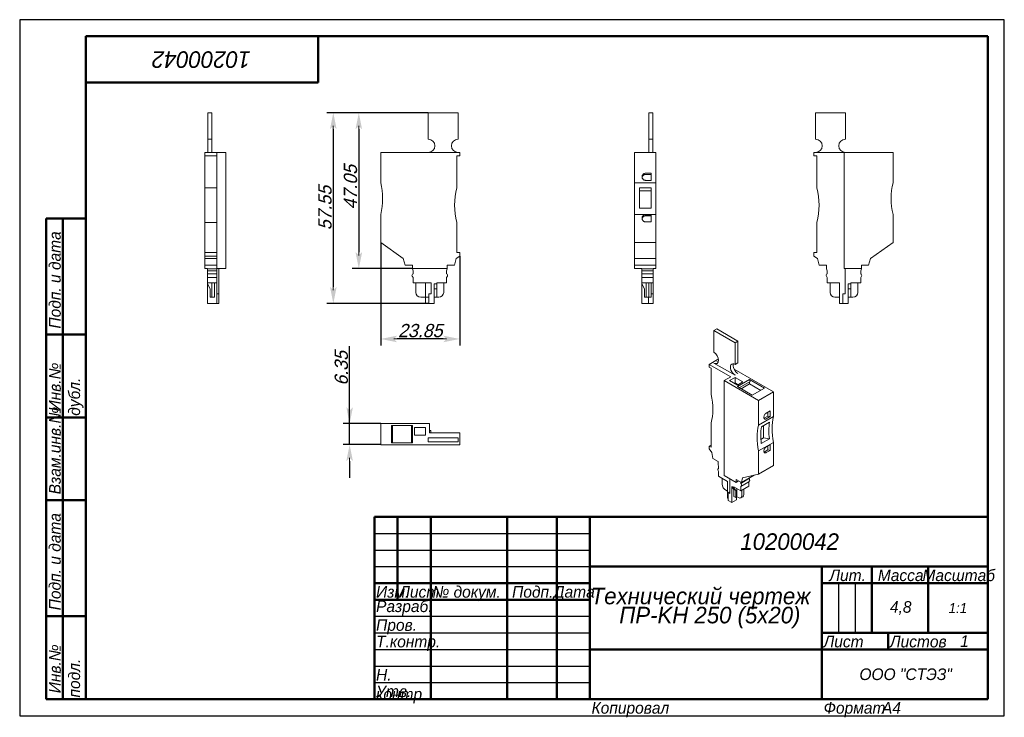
# Model space of a CAD drawing. Header units: millimetres. Extents: x 0 to 297, y 0 to 210.
import ezdxf

# ---------------------------------------------------------------- set-up
doc = ezdxf.new("R2010")
doc.units = ezdxf.units.MM
doc.styles.add('TextStyle_1', font='T-FLEX Type A.TTF', dxfattribs={"oblique": 15, "height": 4})
doc.dimstyles.new('DIM_ST_1', dxfattribs={"dimtxt": 4, "dimasz": 5, "dimexe": 2, "dimexo": 0, "dimgap": 0.5, "dimtad": 1, "dimrnd": 0.01, "dimdsep": 46, "dimtxsty": 'TextStyle_1', "dimblk": 'Arrow_3_C7_Status', "dimcen": 0.09, "dimclrd": 7, "dimclre": 7, "dimclrt": 7, "dimazin": 0, "dimtfac": 1, "dimtdec": 0, "dimtmove": 0, "dimatfit": 0, "dimldrblk": 'NONE', "dimfxl": 1, "dimtvp": 1, "dimtolj": 1, "dimarcsym": 0})

# ---------------------------------------------------------------- blocks, each defined once
blk = doc.blocks.new('Arrow_3_C7_Status')
at = {"color": 7, "linetype": 'Continuous', "lineweight": 0}
blk.add_line((-1, 0), (-0.8, 0), dxfattribs=at)
at = {"color": 7}
blk.add_solid([(-1, -0.2), (0, 0), (-0.8, 0), (-1, 0.2)], dxfattribs=at)
blk = doc.blocks.new('*D5')
at = {"color": 7, "lineweight": -2}
for p, q in [((123.24, 181.94), (100.29, 181.94)), ((102.29, 176.94), (102.29, 139.89)), ((118.44, 134.89), (100.29, 134.89))]:
    blk.add_line(p, q, dxfattribs=at)
at = {"layer": 'Defpoints', "color": 0}
for p in [(123.24, 181.94), (102.29, 134.89), (118.44, 134.89)]:
    blk.add_point(p, dxfattribs=at)
at = {"color": 7, "lineweight": -2, "xscale": 5, "yscale": 5, "zscale": 5}
for p, rotation in [((102.29, 181.94), 90), ((102.29, 134.89), 270)]:
    blk.add_blockref('Arrow_3_C7_Status', p, dxfattribs=dict(at, rotation=rotation))
at = {"color": 7, "insert": (99.79, 159.46), "char_height": 4, "attachment_point": 5, "rotation": 90, "style": 'TextStyle_1'}
blk.add_mtext('\\A1;47.05{\\H0.5x;\\S^ ;}', dxfattribs=at)
blk = doc.blocks.new('_None')
blk = doc.blocks.new('*D6')
at = {"color": 7, "lineweight": -2}
for p, q in [((123.24, 181.94), (92.6, 181.94)), ((94.6, 176.94), (94.6, 129.39)), ((123.39, 124.39), (92.6, 124.39))]:
    blk.add_line(p, q, dxfattribs=at)
at = {"layer": 'Defpoints', "color": 0}
for p in [(123.24, 181.94), (94.6, 124.39), (123.39, 124.39)]:
    blk.add_point(p, dxfattribs=at)
at = {"color": 7, "lineweight": -2, "xscale": 5, "yscale": 5, "zscale": 5}
for p, rotation in [((94.6, 181.94), 89.99999999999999), ((94.6, 124.39), 270)]:
    blk.add_blockref('Arrow_3_C7_Status', p, dxfattribs=dict(at, rotation=rotation))
at = {"color": 7, "insert": (92.1, 153.17), "char_height": 4, "attachment_point": 5, "rotation": 90, "style": 'TextStyle_1'}
blk.add_mtext('\\A1;57.55{\\H0.5x;\\S^ ;}', dxfattribs=at)
blk = doc.blocks.new('*D7')
at = {"color": 7, "lineweight": -2}
for p, q in [((99.53, 88.14), (99.53, 111.48)), ((99.53, 93.14), (99.53, 98.14)), ((108.89, 88.14), (97.53, 88.14)), ((99.53, 81.79), (99.53, 88.14)), ((108.89, 81.79), (97.53, 81.79)), ((99.53, 76.79), (99.53, 71.79))]:
    blk.add_line(p, q, dxfattribs=at)
at = {"layer": 'Defpoints', "color": 0}
for p in [(99.53, 88.14), (108.89, 88.14), (108.89, 81.79)]:
    blk.add_point(p, dxfattribs=at)
at = {"color": 7, "lineweight": -2, "xscale": 5, "yscale": 5, "zscale": 5}
for p, rotation in [((99.53, 88.14), 270), ((99.53, 81.79), 90)]:
    blk.add_blockref('Arrow_3_C7_Status', p, dxfattribs=dict(at, rotation=rotation))
at = {"color": 7, "insert": (97.03, 104.81), "char_height": 4, "attachment_point": 5, "rotation": 90, "style": 'TextStyle_1'}
blk.add_mtext('\\A1;6.35{\\H0.5x;\\S^ ;}', dxfattribs=at)
blk = doc.blocks.new('*D8')
at = {"color": 7, "lineweight": -2}
for p, q in [((108.89, 142.74), (108.89, 111.68)), ((132.74, 138.69), (132.74, 111.68)), ((127.74, 113.68), (113.89, 113.68))]:
    blk.add_line(p, q, dxfattribs=at)
at = {"layer": 'Defpoints', "color": 0}
for p in [(108.89, 142.74), (132.74, 138.69), (108.89, 113.68)]:
    blk.add_point(p, dxfattribs=at)
at = {"color": 7, "lineweight": -2, "xscale": 5, "yscale": 5, "zscale": 5, "rotation": 180}
blk.add_blockref('Arrow_3_C7_Status', (108.89, 113.68), dxfattribs=at)
at = {"color": 7, "lineweight": -2, "xscale": 5, "yscale": 5, "zscale": 5}
blk.add_blockref('Arrow_3_C7_Status', (132.74, 113.68), dxfattribs=at)
at = {"color": 7, "insert": (120.82, 116.18), "char_height": 4, "attachment_point": 5, "style": 'TextStyle_1'}
blk.add_mtext('\\A1;23.85{\\H0.5x;\\S^ ;}', dxfattribs=at)
blk = doc.blocks.new('_FR1Страница_1')
at = {"color": 7, "linetype": 'Continuous', "lineweight": 25}
for p, q in [((0, 210), (0, 0)), ((297, 210), (0, 210)), ((297, 0), (297, 210)), ((107, 55), (172, 55)), ((107, 50), (172, 50)), ((107, 45), (172, 45)), ((247, 40), (247, 25)), ((252, 40), (252, 25)), ((107, 30), (172, 30)), ((107, 25), (172, 25)), ((107, 20), (172, 20)), ((242, 20), (292, 20)), ((262, 20), (262, 20)), ((107, 15), (172, 15)), ((107, 10), (172, 10)), ((0, 0), (297, 0))]:
    blk.add_line(p, q, dxfattribs=at)
at = {"color": 7, "linetype": 'Continuous', "lineweight": 50}
for p, q in [((20, 5), (20, 205)), ((20, 205), (292, 205)), ((90, 191), (90, 205)), ((292, 205), (292, 5)), ((20, 191), (90, 191)), ((8, 5), (8, 150)), ((8, 150), (20, 150)), ((13, 150), (13, 5)), ((8, 115), (20, 115)), ((8, 90), (20, 90)), ((20, 65), (8, 65)), ((107, 5), (107, 60)), ((107, 60), (292, 60)), ((114, 60), (114, 35)), ((124, 60), (124, 5)), ((147, 60), (147, 5)), ((162, 60), (162, 5)), ((172, 60), (172, 5)), ((172, 45), (292, 45)), ((242, 45), (242, 5)), ((257, 45), (257, 25)), ((274, 45), (274, 25)), ((107, 40), (172, 40)), ((242, 40), (292, 40)), ((107, 35), (172, 35)), ((8, 30), (20, 30)), ((242, 25), (292, 25)), ((262, 25), (262, 20)), ((172, 20), (292, 20)), ((20, 5), (8, 5)), ((292, 5), (20, 5))]:
    blk.add_line(p, q, dxfattribs=at)
at = {"color": 7}
for s, insert, char_height, width, attachment_point, rotation in [('\\pl0.5;{\\fT-FLEX Type A|b0|i1;\\l\\C250;10200042 \\P}', (55, 198), 5, 72.5, 5, 180), ('\\pl0.5;{\\fT-FLEX Type A|b0|i1;\\l\\C250; Подп. и дата\\P}', (8.875, 115), 3.5, 36.75, 1, 90), ('\\pl0.5;{\\fT-FLEX Type A|b0|i1;\\l\\C250;\\P}', (16.5, 132.5), 3.5, 36.75, 5, 90), ('\\pl0.5;{\\fT-FLEX Type A|b0|i1;\\l\\C250; Инв.№ дубл.\\P}', (8.875, 90), 3.5, 26.75, 1, 90), ('\\pl0.5;{\\fT-FLEX Type A|b0|i1;\\l\\C250;\\P}', (16.5, 102.5), 3.5, 26.75, 5, 90), ('\\pl0.5;{\\fT-FLEX Type A|b0|i1;\\l\\C250; Взам.инв.№\\P}', (8.875, 65), 3.5, 26.75, 1, 90), ('\\pl0.5;{\\fT-FLEX Type A|b0|i1;\\l\\C250;\\P}', (16.5, 77.5), 3.5, 26.75, 5, 90), ('\\pl0.5;{\\fT-FLEX Type A|b0|i1;\\l\\C250; Подп. и дата\\P}', (8.875, 30), 3.5, 36.75, 1, 90), ('\\pl0.5;{\\fT-FLEX Type A|b0|i1;\\l\\C250;\\P}', (16.5, 47.5), 3.5, 36.75, 5, 90), ('\\pl0.5;{\\fT-FLEX Type A|b0|i1;\\l\\C250; Инв.№ подл.\\P}', (8.875, 5), 3.5, 26.75, 1, 90), ('\\pl0.5;{\\fT-FLEX Type A|b0|i1;\\l\\C250;\\H0.857143x;\\P}', (16.5, 17.5), 3.5, 26.75, 5, 90)]:
    blk.add_mtext(s, dxfattribs=dict(at, insert=insert, char_height=char_height, width=width, attachment_point=attachment_point, rotation=rotation))
for s, insert, char_height, width, attachment_point in [('{\\fT-FLEX Type A|b0|i1;\\l\\C250;\\P}', (110.5, 59.125), 3.5, 8.75, 2), ('{\\fT-FLEX Type A|b0|i1;\\l\\C250;\\P}', (114, 59.125), 3.5, 11.75, 1), ('{\\fT-FLEX Type A|b0|i1;\\l\\C250; \\P}', (124, 59.125), 3.5, 24.75, 1), ('{\\fT-FLEX Type A|b0|i1;\\l\\C250;\\P}', (162, 59.125), 3.5, 11.75, 1), ('{\\fT-FLEX Type A|b0|i1;\\l\\C250;\\fT-FLEX Type A|b0|i0;\\P}', (110.5, 54.125), 3.5, 8.75, 2), ('{\\fT-FLEX Type A|b0|i1;\\l\\C250;\\P}', (114, 54.125), 3.5, 11.75, 1), ('{\\fT-FLEX Type A|b0|i1;\\l\\C250; \\P}', (124, 54.125), 3.5, 24.75, 1), ('{\\fT-FLEX Type A|b0|i1;\\l\\C250;\\P}', (162, 54.125), 3.5, 11.75, 1), ('\\pl0.5;{\\fT-FLEX Type A|b0|i1;\\l\\C250;10200042 \\P}', (232, 52.5), 5, 122.5, 5), ('{\\fT-FLEX Type A|b0|i1;\\l\\C250;\\P}', (110.5, 49.125), 3.5, 8.75, 2), ('{\\fT-FLEX Type A|b0|i1;\\l\\C250;\\P}', (114, 49.125), 3.5, 11.75, 1), ('{\\fT-FLEX Type A|b0|i1;\\l\\C250; \\P}', (124, 49.125), 3.5, 24.75, 1), ('{\\fT-FLEX Type A|b0|i1;\\l\\C250;\\P}', (162, 49.125), 3.5, 11.75, 1), ('{\\fT-FLEX Type A|b0|i1;\\l\\C250; \\P}', (110.5, 44.125), 3.5, 8.75, 2), ('{\\fT-FLEX Type A|b0|i1;\\l\\C250;\\P}', (114, 44.125), 3.5, 11.75, 1), ('{\\fT-FLEX Type A|b0|i1;\\l\\C250; \\P}', (124, 44.125), 3.5, 24.75, 1), ('{\\fT-FLEX Type A|b0|i1;\\l\\C250;\\P}', (162, 44.125), 3.5, 11.75, 1), ('\\pl0.5;{\\fT-FLEX Type A|b0|i1;\\l\\C250;Лит.\\P}', (249.5, 44.125), 3.5, 16.75, 2), ('\\pl0.5;{\\fT-FLEX Type A|b0|i1;\\l\\C250;Масса\\P}', (265.5, 44.125), 3.5, 18.75, 2), ('\\pl0.5;{\\fT-FLEX Type A|b0|i1;\\l\\C250;Масштаб\\P}', (283, 44.125), 3.5, 19.75, 2), ('\\pl0.5;{\\fT-FLEX Type A|b0|i1;\\l\\C250;Изм.\\H0.857143x;\\P}', (107, 39.125), 3.5, 8.75, 1), ('\\pl0.5;{\\fT-FLEX Type A|b0|i1;\\l\\C250;Лист\\fT-FLEX Type A|b0|i0;\\H0.857143x;\\P}', (114, 39.125), 3.5, 11.75, 1), ('\\pl0.5;{\\fT-FLEX Type A|b0|i1;\\l\\C250;№ докум.\\P}', (124, 39.125), 3.5, 24.75, 1), ('\\pl0.5;{\\fT-FLEX Type A|b0|i1;\\l\\C250;Подп.\\P}', (154.5, 39.125), 3.5, 16.75, 2), ('\\pl0.5;{\\fT-FLEX Type A|b0|i1;\\l\\C250;Дата\\fT-FLEX Type A|b0|i0;\\H0.857143x;\\P}', (167, 39.125), 3.5, 11.75, 2), ('\\pl0.5;{\\fT-FLEX Type A|b0|i1;\\l\\C250;Разраб.\\P}', (107, 32.5), 3.5, 18.75, 4), ('\\pl0.5;{\\fT-FLEX Type A|b0|i1;\\l\\C250;\\P}', (124, 34.125), 3.5, 24.75, 1), ('\\pl0.5;{\\fT-FLEX Type A|b0|i1;\\l\\C250;\\H0.857143x;\\P}', (162, 34.125), 3.5, 11.75, 1), ('\\pl0.5;{\\fT-FLEX Type A|b0|i1;\\l\\C250;4,8\\P}', (265.5, 32.5), 3.5, 18.75, 5), ('{\\fT-FLEX Type A|b0|i1;\\l\\C250;1:1\\P}', (283, 32.5), 3, 19.5, 5), ('\\pl0.5;{\\fT-FLEX Type A|b0|i1;\\l\\C250;\\P}', (244.5, 32.5), 3.5, 6.75, 5), ('\\pl0.5;{\\fT-FLEX Type A|b0|i1;\\l\\C250;\\P}', (249.5, 32.5), 3.5, 6.75, 5), ('\\pl0.5;{\\fT-FLEX Type A|b0|i1;\\l\\C250;\\P}', (254.5, 32.5), 3.5, 6.75, 5), ('\\pl0.5;{\\fT-FLEX Type A|b0|i1;\\l\\C250;\\H0.857143x;\\P}', (283, 32.5), 3.5, 19.75, 5), ('\\pl0.5;{\\fT-FLEX Type A|b0|i1;\\l\\C250;Пров.\\P}', (107, 29.125), 3.5, 18.75, 1), ('\\pl0.5;{\\fT-FLEX Type A|b0|i1;\\l\\C250;\\P}', (124, 29.125), 3.5, 24.75, 1), ('\\pl0.5;{\\fT-FLEX Type A|b0|i1;\\l\\C250;\\P}', (162, 29.125), 3.5, 11.75, 1), ('\\pl0.5;{\\fT-FLEX Type A|b0|i1;\\l\\C250;Т.контр.\\P}', (107, 24.125), 3.5, 18.75, 1), ('\\pl0.5;{\\fT-FLEX Type A|b0|i1;\\l\\C250;\\P}', (124, 24.125), 3.5, 24.75, 1), ('\\pl0.5;{\\fT-FLEX Type A|b0|i1;\\l\\C250;\\H0.857143x;\\P}', (162, 24.125), 3.5, 11.75, 1), ('\\pl0.5;{\\fT-FLEX Type A|b0|i1;\\l\\C250;Лист\\P}', (242, 24.125), 3.5, 11.75, 1), ('\\pl0.5;{\\fT-FLEX Type A|b0|i1;\\l\\C250;\\H0.857143x;\\P}', (257, 24.125), 3.5, 11.75, 2), ('\\pl0.5;{\\fT-FLEX Type A|b0|i1;\\l\\C250;Листов\\P}', (262, 24.125), 3.5, 17.75, 1), ('{\\fT-FLEX Type A|b0|i1;\\l\\C250;1\\P}', (285, 22.5), 3.5, 15.75, 5), ('\\pl0.5;{\\fT-FLEX Type A|b0|i1;\\l\\C250;\\H0.857143x;\\P}', (285, 24.125), 3.5, 15.75, 2), ('{\\fT-FLEX Type A|b0|i1;\\l\\C250;\\P}', (257, 22.5), 3.5, 11.75, 5), ('\\pl0.5;{\\fT-FLEX Type A|b0|i1;\\l\\C250;\\P}', (107, 19.125), 3.5, 18.75, 1), ('\\pl0.5;{\\fT-FLEX Type A|b0|i1;\\l\\C250;\\P}', (124, 19.125), 3.5, 24.75, 1), ('\\pl0.5;{\\fT-FLEX Type A|b0|i1;\\l\\C250;\\P}', (162, 19.125), 3.5, 11.75, 1), ('{\\fT-FLEX Type A|b0|i1;\\l\\C250;}', (207, 20), 3, 71.5, 5), ('\\pl0.5;{\\fT-FLEX Type A|b0|i1;\\l\\C250;Н. контр.\\P}', (107, 14.125), 3.5, 18.75, 1), ('\\pl0.5;{\\fT-FLEX Type A|b0|i1;\\l\\C250;\\P}', (124, 14.125), 3.5, 24.75, 1), ('\\pl0.5;{\\fT-FLEX Type A|b0|i1;\\l\\C250;\\H0.857143x;\\P}', (162, 14.125), 3.5, 11.75, 1), ('\\pl0.6;{\\fT-FLEX Type A|b0|i1;\\l\\C250; \\P}', (207, 12.5), 3.5, 71.75, 5), ('\\pl0.5;{\\fT-FLEX Type A|b0|i1;\\l\\C250;ООО "СТЭЗ"\\P}', (267, 12.5), 3.5, 51.75, 5), ('\\pl0.5;{\\fT-FLEX Type A|b0|i1;\\l\\C250;Утв.\\P}', (107, 9.125), 3.5, 18.75, 1), ('\\pl0.5;{\\fT-FLEX Type A|b0|i1;\\l\\C250;\\P}', (124, 9.125), 3.5, 24.75, 1), ('\\pl0.5;{\\fT-FLEX Type A|b0|i1;\\l\\C250;\\H0.857143x;\\P}', (162, 9.125), 3.5, 11.75, 1), ('\\pl0.5;{\\fT-FLEX Type A|b0|i1;\\l\\C250;Копировал\\P}', (172, 4.125), 3.5, 23.566, 1), ('\\pl0.5;{\\fT-FLEX Type A|b0|i1;\\l\\C250;\\P}', (193.816, 4.125), 3.5, 40.967, 1), ('\\pl0.5;{\\fT-FLEX Type A|b0|i1;\\l\\C250;Формат\\P}', (242, 4.125), 3.5, 18.675, 1), ('\\pl0.5;{\\fT-FLEX Type A|b0|i1;\\l\\C250;\\P}', (258.925, 4.125), 3.5, 9.825, 1), ('{\\fT-FLEX Type A|b0|i1;\\l\\C250;A4\\P}', (262.962, 4.125), 3.5, 9.825, 2)]:
    blk.add_mtext(s, dxfattribs=dict(at, insert=insert, char_height=char_height, width=width, attachment_point=attachment_point))
at = {"color": 7, "insert": (207, 32.5), "char_height": 5, "width": 72.5, "attachment_point": 5, "line_spacing_factor": 0.69}
blk.add_mtext('\\pl0.5;{\\fT-FLEX Type A|b0|i1;\\l\\C250;Технический чертеж     ПР-KH 250 (5x20)\\P}', dxfattribs=at)
blk = doc.blocks.new('Страница_1')
at = {"color": 7, "linetype": 'Continuous', "lineweight": 20}
for p, q in [((56.73, 181.944), (57.93, 181.944)), ((56.73, 173.944), (56.73, 181.944)), ((57.93, 181.944), (57.93, 173.944)), ((123.243, 181.944), (123.243, 173.944)), ((132.243, 181.944), (123.243, 181.944)), ((132.243, 173.944), (132.243, 181.944)), ((189.79, 173.944), (189.79, 181.944)), ((190.99, 181.944), (189.79, 181.944)), ((190.99, 181.944), (190.99, 173.944)), ((249.078, 181.944), (240.078, 181.944)), ((240.078, 181.944), (240.078, 173.944)), ((249.078, 173.944), (249.078, 181.944)), ((56.73, 169.944), (56.73, 173.944)), ((56.73, 173.944), (57.93, 173.944)), ((57.93, 169.944), (57.93, 173.944)), ((190.99, 173.944), (189.79, 173.944)), ((189.79, 173.944), (189.79, 169.944)), ((190.99, 173.944), (190.99, 169.944)), ((59.43, 169.944), (55.88, 169.944)), ((55.88, 168.944), (55.88, 169.944)), ((59.43, 169.944), (62.23, 169.944)), ((59.43, 169.944), (59.43, 168.944)), ((62.23, 134.894), (62.23, 169.944)), ((108.893, 169.944), (108.893, 160.813)), ((132.743, 169.944), (108.893, 169.944)), ((132.743, 168.944), (132.743, 169.944)), ((185.49, 169.944), (191.84, 169.944)), ((185.49, 160.813), (185.49, 169.944)), ((191.84, 169.944), (191.84, 160.813)), ((239.578, 169.944), (239.578, 168.944)), ((239.578, 169.944), (248.728, 169.944)), ((263.428, 169.944), (248.728, 169.944)), ((248.728, 134.894), (248.728, 169.944)), ((263.428, 160.813), (263.428, 169.944)), ((55.88, 168.944), (55.88, 159.291)), ((55.88, 168.944), (59.43, 168.944)), ((59.43, 168.944), (59.43, 159.291)), ((131.893, 168.944), (132.743, 168.944)), ((131.893, 168.944), (131.893, 159.291)), ((239.578, 168.944), (240.428, 168.944)), ((240.428, 168.944), (240.428, 159.291)), ((190.44, 163.658), (188.74, 163.658)), ((190.44, 161.53), (190.44, 163.658)), ((185.49, 151.275), (185.49, 160.813)), ((185.49, 160.813), (191.84, 160.813)), ((188.74, 163.294), (190.44, 163.294)), ((188.74, 161.53), (190.44, 161.53)), ((191.84, 151.275), (191.84, 160.813)), ((55.88, 159.291), (59.43, 159.291)), ((55.88, 148.801), (55.88, 159.291)), ((59.43, 148.801), (59.43, 159.291)), ((186.99, 159.259), (190.44, 159.259)), ((186.99, 153.129), (186.99, 159.259)), ((190.44, 158.355), (186.99, 158.355)), ((190.44, 153.129), (190.44, 159.259)), ((186.99, 153.129), (190.44, 153.129)), ((55.88, 139.72), (55.88, 148.801)), ((55.88, 148.801), (59.43, 148.801)), ((59.43, 148.801), (59.43, 139.72)), ((108.893, 142.744), (108.893, 151.275)), ((131.893, 139.72), (131.893, 148.801)), ((185.49, 151.275), (185.49, 142.744)), ((185.49, 151.275), (191.84, 151.275)), ((190.44, 151.158), (188.74, 151.158)), ((188.74, 150.794), (190.44, 150.794)), ((188.74, 149.03), (190.44, 149.03)), ((190.44, 149.03), (190.44, 151.158)), ((191.84, 142.744), (191.84, 151.275)), ((240.428, 148.801), (240.428, 139.72)), ((263.428, 151.275), (263.428, 142.744)), ((108.893, 142.744), (115.696, 137.98)), ((185.49, 142.744), (191.84, 142.744)), ((185.49, 137.98), (185.49, 142.744)), ((191.84, 142.744), (191.84, 137.98)), ((256.624, 137.98), (263.428, 142.744)), ((55.88, 138.688), (55.88, 139.72)), ((59.43, 139.72), (55.88, 139.72)), ((59.43, 139.72), (59.43, 138.688)), ((132.743, 139.72), (131.893, 139.72)), ((132.743, 138.688), (132.743, 139.72)), ((239.578, 139.72), (239.578, 138.688)), ((240.428, 139.72), (239.578, 139.72)), ((55.88, 137.944), (55.88, 138.688)), ((55.88, 138.688), (59.43, 138.688)), ((55.88, 135.944), (55.88, 137.944)), ((55.88, 137.944), (59.43, 137.944)), ((59.43, 138.688), (59.43, 137.944)), ((59.43, 137.944), (59.43, 135.944)), ((115.696, 137.98), (116.242, 135.944)), ((131.144, 135.944), (131.68, 137.944)), ((131.68, 137.944), (132.743, 138.688)), ((185.49, 135.944), (185.49, 137.98)), ((185.49, 137.98), (191.84, 137.98)), ((191.84, 137.98), (191.84, 135.944)), ((239.578, 138.688), (240.641, 137.944)), ((240.641, 137.944), (241.177, 135.944)), ((256.079, 135.944), (256.624, 137.98)), ((55.88, 134.894), (55.88, 135.944)), ((59.43, 135.944), (55.88, 135.944)), ((55.88, 134.894), (56.605, 134.894)), ((56.605, 134.804), (56.605, 134.894)), ((56.605, 134.804), (56.605, 134.255)), ((59.43, 134.804), (56.605, 134.804)), ((59.43, 134.255), (56.605, 134.255)), ((56.605, 134.255), (56.605, 133.362)), ((59.43, 135.944), (59.43, 134.804)), ((62.23, 134.894), (59.43, 134.894)), ((59.43, 134.804), (59.43, 134.255)), ((59.43, 133.362), (59.43, 134.255)), ((60.105, 127.244), (60.105, 134.894)), ((116.242, 135.944), (118.443, 135.944)), ((118.443, 135.944), (118.443, 134.894)), ((118.443, 134.894), (118.443, 134.804)), ((118.443, 134.894), (128.943, 134.894)), ((118.443, 134.804), (118.643, 134.255)), ((118.643, 134.255), (118.643, 133.362)), ((128.943, 134.804), (128.743, 134.255)), ((128.743, 134.255), (128.743, 133.362)), ((128.943, 135.944), (131.144, 135.944)), ((128.943, 134.894), (128.943, 135.944)), ((128.943, 134.804), (128.943, 134.894)), ((191.84, 135.944), (185.49, 135.944)), ((185.49, 134.894), (185.49, 135.944)), ((185.49, 134.894), (187.615, 134.894)), ((187.615, 134.804), (187.615, 134.894)), ((187.615, 134.255), (187.615, 134.804)), ((191.115, 134.804), (187.615, 134.804)), ((187.615, 133.362), (187.615, 134.255)), ((191.115, 134.255), (187.615, 134.255)), ((191.115, 134.894), (191.84, 134.894)), ((191.115, 134.894), (191.115, 134.804)), ((191.115, 134.804), (191.115, 134.255)), ((191.115, 134.255), (191.115, 133.362)), ((191.84, 135.944), (191.84, 134.894)), ((241.177, 135.944), (243.378, 135.944)), ((243.378, 135.944), (243.378, 134.804)), ((243.378, 134.804), (243.578, 134.255)), ((243.578, 133.362), (243.578, 134.255)), ((248.728, 134.894), (253.878, 134.894)), ((249.028, 127.244), (249.028, 134.894)), ((253.678, 134.255), (253.878, 134.804)), ((253.678, 133.362), (253.678, 134.255)), ((253.878, 134.894), (253.878, 135.944)), ((253.878, 135.944), (256.079, 135.944)), ((253.878, 134.804), (253.878, 134.894)), ((59.43, 133.362), (56.605, 133.362)), ((56.605, 132.644), (56.605, 133.362)), ((56.605, 132.644), (56.605, 132.197)), ((56.605, 132.197), (56.605, 130.594)), ((59.43, 132.197), (56.605, 132.197)), ((59.43, 132.644), (59.43, 133.362)), ((59.43, 132.197), (59.43, 132.644)), ((59.43, 132.197), (59.43, 130.594)), ((118.385, 132.644), (118.643, 132.197)), ((118.643, 132.197), (118.643, 130.594)), ((129.001, 132.644), (128.743, 132.197)), ((128.743, 132.197), (128.743, 130.594)), ((187.615, 133.362), (187.615, 132.644)), ((187.615, 133.362), (191.115, 133.362)), ((187.615, 132.197), (187.615, 132.644)), ((187.615, 130.594), (187.615, 132.197)), ((187.615, 132.197), (191.115, 132.197)), ((191.115, 133.362), (191.115, 132.644)), ((191.115, 132.644), (191.115, 132.197)), ((191.115, 132.197), (191.115, 130.594)), ((243.578, 132.197), (243.32, 132.644)), ((243.578, 132.197), (243.578, 130.594)), ((253.678, 132.197), (253.936, 132.644)), ((253.678, 130.594), (253.678, 132.197)), ((56.605, 130.294), (56.605, 130.594)), ((56.605, 130.594), (59.43, 130.594)), ((56.605, 130.294), (56.605, 124.394)), ((57.455, 128.822), (56.605, 130.294)), ((57.455, 128.822), (57.455, 126.244)), ((57.955, 130.594), (57.955, 127.744)), ((57.955, 126.244), (57.955, 127.744)), ((58.755, 127.744), (58.755, 130.594)), ((58.755, 126.244), (58.755, 127.744)), ((59.43, 124.394), (59.43, 130.594)), ((124.093, 130.594), (118.643, 130.594)), ((119.493, 127.744), (119.493, 130.594)), ((122.393, 126.244), (122.393, 130.594)), ((124.093, 130.594), (124.093, 127.244)), ((125.793, 130.294), (124.993, 130.294)), ((124.993, 130.294), (124.993, 124.394)), ((124.993, 128.822), (125.793, 128.822)), ((128.743, 130.594), (125.793, 130.594)), ((125.793, 130.294), (125.793, 130.594)), ((125.793, 128.822), (125.793, 130.294)), ((125.793, 128.822), (125.793, 126.244)), ((127.893, 130.594), (127.893, 127.744)), ((191.115, 130.594), (187.615, 130.594)), ((187.615, 130.594), (187.615, 130.294)), ((187.615, 130.294), (188.465, 128.822)), ((187.615, 124.394), (187.615, 130.294)), ((188.465, 126.244), (188.465, 128.822)), ((188.965, 127.744), (188.965, 130.594)), ((188.965, 126.244), (188.965, 127.744)), ((189.765, 127.744), (189.765, 130.594)), ((189.765, 126.244), (189.765, 127.744)), ((190.44, 126.244), (190.44, 130.594)), ((191.115, 130.594), (191.115, 127.244)), ((247.328, 130.594), (243.578, 130.594)), ((244.428, 127.744), (244.428, 130.594)), ((247.328, 124.394), (247.328, 130.594)), ((249.928, 130.294), (250.728, 130.294)), ((249.928, 124.394), (249.928, 130.294)), ((250.728, 128.822), (249.928, 128.822)), ((250.728, 130.594), (250.728, 130.294)), ((253.678, 130.594), (250.728, 130.594)), ((250.728, 130.294), (250.728, 128.822)), ((250.728, 126.244), (250.728, 128.822)), ((252.828, 127.744), (252.828, 130.594)), ((57.955, 126.244), (57.455, 126.244)), ((58.755, 126.244), (57.955, 126.244)), ((59.43, 127.244), (60.105, 127.244)), ((60.105, 124.394), (60.105, 127.244)), ((120.993, 126.244), (122.393, 126.244)), ((122.393, 126.244), (122.393, 124.394)), ((123.393, 126.244), (122.393, 126.244)), ((124.093, 127.244), (123.393, 127.244)), ((123.393, 127.244), (123.393, 124.394)), ((124.993, 126.244), (125.793, 126.244)), ((125.793, 126.244), (126.393, 126.244)), ((188.965, 126.244), (188.465, 126.244)), ((189.765, 126.244), (188.965, 126.244)), ((189.64, 126.244), (189.64, 124.394)), ((190.44, 126.244), (189.765, 126.244)), ((190.44, 127.244), (191.115, 127.244)), ((191.115, 127.244), (191.115, 124.394)), ((245.928, 126.244), (247.328, 126.244)), ((249.028, 127.244), (248.328, 127.244)), ((248.328, 124.394), (248.328, 127.244)), ((250.728, 126.244), (249.928, 126.244)), ((250.728, 126.244), (251.328, 126.244)), ((59.43, 124.394), (56.605, 124.394)), ((59.43, 124.394), (60.105, 124.394)), ((122.393, 124.394), (123.393, 124.394)), ((124.993, 124.394), (123.393, 124.394)), ((189.64, 124.394), (187.615, 124.394)), ((191.115, 124.394), (189.64, 124.394)), ((248.328, 124.394), (247.328, 124.394)), ((249.928, 124.394), (248.328, 124.394)), ((210.258, 116.705), (209.409, 116.215)), ((209.409, 116.215), (209.409, 109.683)), ((215.773, 112.541), (209.409, 116.215)), ((210.258, 116.705), (216.622, 113.031)), ((216.622, 113.031), (215.773, 112.541)), ((216.622, 113.031), (216.622, 106.499)), ((215.773, 106.009), (215.773, 112.541)), ((207.995, 106.009), (210.505, 107.458)), ((210.505, 107.458), (210.823, 107.275)), ((207.995, 106.009), (207.995, 105.192)), ((207.995, 106.009), (214.465, 102.273)), ((207.995, 105.192), (208.596, 104.845)), ((208.596, 104.845), (208.596, 96.964)), ((209.409, 106.417), (215.773, 102.743)), ((215.465, 104.595), (227.37, 97.721)), ((216.622, 106.499), (215.773, 106.009)), ((214.465, 102.273), (212.485, 101.13)), ((222.88, 95.129), (212.485, 101.13)), ((212.485, 72.512), (212.485, 101.13)), ((214.147, 101.11), (215.773, 102.049)), ((216.48, 99.763), (214.147, 101.11)), ((215.773, 102.049), (215.773, 100.416)), ((215.773, 102.049), (218.107, 100.702)), ((220.151, 101.42), (216.474, 99.297)), ((220.367, 100.862), (220.151, 101.42)), ((220.151, 101.42), (224.671, 98.81)), ((215.773, 100.416), (215.561, 100.293)), ((216.692, 99.885), (215.773, 100.416)), ((220.994, 96.687), (216.474, 99.297)), ((218.107, 100.702), (216.48, 99.763)), ((217.065, 98.955), (220.367, 100.862)), ((217.629, 98.63), (220.175, 100.099)), ((220.175, 100.099), (220.175, 100.751)), ((223.54, 98.157), (220.175, 100.099)), ((220.994, 96.687), (224.671, 98.81)), ((222.88, 95.129), (227.37, 97.721)), ((222.88, 87.673), (222.88, 95.129)), ((227.37, 97.721), (227.37, 90.266)), ((222.88, 87.673), (227.37, 90.266)), ((225.673, 90.391), (224.533, 89.733)), ((226.38, 92.018), (225.178, 91.323)), ((225.178, 89.586), (226.38, 90.28)), ((225.673, 91.609), (225.673, 90.391)), ((226.38, 90.28), (225.673, 90.391)), ((226.38, 90.28), (226.38, 92.018)), ((108.893, 88.136), (123.593, 88.136)), ((108.893, 88.136), (108.893, 81.786)), ((112.134, 87.561), (112.134, 82.361)), ((112.134, 87.561), (118.526, 87.561)), ((112.44, 87.561), (112.44, 82.361)), ((118.22, 87.561), (118.22, 82.361)), ((118.526, 82.361), (118.526, 87.561)), ((119.093, 86.986), (122.393, 86.986)), ((119.093, 84.686), (119.093, 86.986)), ((122.393, 86.986), (122.393, 84.686)), ((123.593, 85.336), (123.593, 88.136)), ((208.596, 88.399), (208.596, 80.984)), ((223.716, 87.147), (226.156, 88.555)), ((224.4, 83.84), (224.4, 87.541)), ((122.393, 84.686), (119.093, 84.686)), ((123.243, 82.636), (123.243, 83.836)), ((123.243, 83.836), (132.243, 83.836)), ((123.593, 86.011), (123.993, 86.011)), ((132.743, 85.336), (123.593, 85.336)), ((123.993, 85.336), (123.993, 86.011)), ((132.243, 82.636), (132.243, 83.836)), ((132.743, 85.336), (132.743, 81.786)), ((223.573, 83.363), (224.4, 83.84)), ((223.683, 82.161), (226.123, 83.569)), ((226.123, 83.569), (224.4, 83.84)), ((132.743, 81.786), (108.893, 81.786)), ((118.526, 82.361), (112.134, 82.361)), ((132.243, 82.636), (123.243, 82.636)), ((207.995, 81.331), (208.596, 81.678)), ((208.596, 80.984), (207.995, 81.331)), ((207.995, 81.331), (207.995, 80.489)), ((207.995, 80.489), (208.747, 79.447)), ((222.88, 79.886), (227.37, 82.478)), ((226.38, 81.811), (225.178, 81.117)), ((225.673, 81.403), (225.673, 80.185)), ((226.38, 80.074), (226.38, 81.811)), ((227.37, 75.513), (227.37, 82.478)), ((208.747, 79.447), (209.126, 77.595)), ((209.126, 77.595), (210.682, 76.697)), ((222.88, 79.886), (222.88, 72.92)), ((225.673, 80.185), (224.533, 79.526)), ((225.178, 79.379), (226.38, 80.074)), ((226.38, 80.074), (225.673, 80.185)), ((210.682, 76.697), (210.682, 75.766)), ((210.682, 75.766), (210.823, 75.236)), ((210.823, 74.559), (210.697, 74.486)), ((210.823, 74.507), (210.823, 75.236)), ((222.88, 72.92), (227.37, 75.513)), ((210.823, 73.556), (210.641, 74.026)), ((210.823, 73.556), (210.823, 72.247)), ((213.475, 70.716), (210.823, 72.247)), ((211.902, 69.848), (211.902, 71.624)), ((212.485, 72.512), (216.127, 70.41)), ((214.2, 67.011), (214.2, 71.522)), ((217.488, 70.108), (219.963, 71.537)), ((221.585, 72.621), (217.683, 70.368)), ((217.683, 70.368), (218.069, 71.808)), ((218.069, 71.808), (222.88, 72.92)), ((219.963, 71.685), (219.963, 71.537)), ((213.475, 65.654), (213.475, 70.716)), ((215.437, 68.279), (214.836, 69.134)), ((214.836, 64.316), (214.836, 69.134)), ((214.836, 69.134), (215.402, 68.807)), ((215.402, 69.052), (215.402, 68.807)), ((217.488, 67.848), (215.402, 69.052)), ((215.402, 68.807), (216.003, 67.952)), ((216.127, 70.41), (216.127, 71.267)), ((216.127, 71.267), (217.683, 70.368)), ((216.127, 70.41), (216.869, 70.838)), ((216.357, 68.501), (216.357, 66.052)), ((217.488, 69.157), (219.963, 70.586)), ((217.488, 70.108), (217.488, 70.481)), ((217.488, 69.157), (217.67, 69.416)), ((219.963, 69.277), (217.488, 67.848)), ((217.488, 67.848), (217.488, 69.157)), ((218.407, 66.746), (218.407, 68.379)), ((220.145, 70.845), (219.963, 70.586)), ((219.963, 70.586), (219.963, 69.277)), ((212.962, 68.011), (213.475, 67.715)), ((213.705, 65.521), (213.475, 65.654)), ((214.182, 67.572), (213.705, 67.297)), ((214.2, 67.011), (213.705, 67.297)), ((213.705, 64.97), (213.705, 67.297)), ((214.182, 67.572), (214.2, 67.562)), ((215.437, 68.279), (215.437, 66.174)), ((216.003, 67.952), (215.437, 68.279)), ((216.003, 65.847), (215.437, 66.174)), ((216.003, 65.847), (216.003, 67.952)), ((216.357, 66.052), (216.003, 65.847)), ((216.392, 66.031), (216.268, 65.96)), ((216.268, 66.001), (216.268, 65.143)), ((216.357, 66.052), (216.781, 65.807)), ((217.531, 65.732), (218.096, 66.059)), ((217.841, 66.419), (217.841, 68.052)), ((214.836, 64.316), (213.705, 64.97)), ((216.268, 65.143), (214.836, 64.316))]:
    blk.add_line(p, q, dxfattribs=at)
at = {"color": 7, "lineweight": 20, "flags": 128}
for points in [[(188.74, 163.658), (188.62, 163.65), (188.496, 163.626), (188.372, 163.583), (188.281, 163.539), (188.193, 163.485), (188.11, 163.42), (188.033, 163.346), (187.943, 163.236), (187.868, 163.114), (187.811, 162.986), (187.771, 162.854), (187.748, 162.722), (187.74, 162.594), (187.748, 162.466), (187.771, 162.334), (187.811, 162.202), (187.868, 162.074), (187.943, 161.952), (188.033, 161.841), (188.11, 161.768), (188.193, 161.703), (188.281, 161.649), (188.372, 161.604), (188.496, 161.562), (188.62, 161.538), (188.74, 161.53)], [(188.74, 163.294), (188.62, 163.286), (188.496, 163.262), (188.372, 163.219), (188.281, 163.175), (188.193, 163.121), (188.11, 163.056), (188.033, 162.982), (187.943, 162.872), (187.868, 162.75), (187.811, 162.622), (187.771, 162.49), (187.757, 162.412)], [(188.74, 151.158), (188.62, 151.15), (188.496, 151.126), (188.372, 151.083), (188.281, 151.039), (188.193, 150.985), (188.11, 150.92), (188.033, 150.846), (187.943, 150.736), (187.868, 150.614), (187.811, 150.486), (187.771, 150.354), (187.748, 150.222), (187.74, 150.094), (187.748, 149.966), (187.771, 149.834), (187.811, 149.702), (187.868, 149.574), (187.943, 149.452), (188.033, 149.341), (188.11, 149.268), (188.193, 149.203), (188.281, 149.149), (188.372, 149.104), (188.496, 149.062), (188.62, 149.038), (188.74, 149.03)], [(188.74, 150.794), (188.62, 150.786), (188.496, 150.762), (188.372, 150.719), (188.281, 150.675), (188.193, 150.621), (188.11, 150.556), (188.033, 150.482), (187.943, 150.372), (187.868, 150.25), (187.811, 150.122), (187.771, 149.99), (187.757, 149.912)], [(225.178, 91.323), (225.049, 91.235), (224.917, 91.112), (224.791, 90.958), (224.678, 90.78), (224.586, 90.588), (224.52, 90.395), (224.482, 90.211), (224.471, 90.046), (224.482, 89.895), (224.52, 89.755), (224.586, 89.637), (224.678, 89.552), (224.791, 89.504), (224.917, 89.496), (225.049, 89.526), (225.178, 89.586)], [(225.178, 81.117), (225.049, 81.028), (224.917, 80.906), (224.791, 80.752), (224.678, 80.574), (224.586, 80.382), (224.52, 80.189), (224.482, 80.005), (224.471, 79.84), (224.482, 79.689), (224.52, 79.549), (224.586, 79.431), (224.678, 79.345), (224.791, 79.298), (224.917, 79.29), (225.049, 79.32), (225.178, 79.379)]]:
    blk.add_lwpolyline(points, dxfattribs=at)
at = {"color": 7, "linetype": 'Continuous', "lineweight": 20}
for centre, radius, start, end in [((123.243, 171.944), 2, 270, 90), ((132.243, 171.944), 2, 90, 270), ((240.078, 171.944), 2, 270, 90), ((249.078, 171.944), 2, 90, 270), ((89.47, 156.044), 20, 346.20578, 13.79422), ((282.851, 156.044), 20, 166.20578, 193.79422), ((151.193, 154.046), 20, 164.7964, 195.2036), ((221.128, 154.046), 20, 344.7964, 15.2036), ((118.818, 132.894), 0.5, 110.48732, 210), ((128.568, 132.894), 0.5, 330, 69.51268), ((243.753, 132.894), 0.5, 110.48732, 210), ((253.503, 132.894), 0.5, 330, 69.51268), ((120.993, 127.744), 1.5, 180, 270), ((126.393, 127.744), 1.5, 270, 359.99999), ((245.928, 127.744), 1.5, 180, 270), ((251.328, 127.744), 1.5, 270, 360)]:
    blk.add_arc(centre, radius, start, end, dxfattribs=at)
for centre, major_axis, ratio, start_param, end_param in [((209.409, 108.05), (-1, 1.732), 0.5773508, 2.356195, 5.4977876), ((210.258, 108.54), (-1, 1.732), 0.5773503, 2.3561945, 2.7034436), ((215.773, 104.376), (-1, 1.732), 0.5773508, 5.4977876, 8.6393803), ((216.622, 104.866), (-1, 1.732), 0.5773503, 0.438149, 2.3561945), ((194.949, 100.561), (-10, 17.321), 0.5773503, 3.6616379, 4.1923438), ((241.104, 78.443), (-10, 17.321), 0.5773503, 0.5446436, 1.0261528), ((236.614, 75.85), (-10, 17.321), 0.5773503, 0.5446436, 1.0261528), ((237.675, 76.463), (-10, 17.321), 0.5773503, 0.6239271, 0.9316465), ((240.114, 77.871), (-10, 17.321), 0.5773503, 0.6239271, 0.9316465), ((210.947, 74.053), (-0.25, 0.433), 0.5773503, 5.8553583, 7.5921822), ((219.839, 71.226), (-0.25, 0.433), 0.5773503, 3.403392, 5.140216), ((212.962, 69.236), (-0.75, 1.299), 0.5773503, 0.7853982, 2.3561945), ((217.364, 69.797), (-0.25, 0.433), 0.5773503, 3.403392, 5.140216), ((216.781, 67.031), (-0.75, 1.299), 0.5773503, 2.3561945, 3.9269908), ((217.346, 67.358), (-0.75, 1.299), 0.5773503, 3.1415926, 3.9269908)]:
    blk.add_ellipse(centre, major_axis=major_axis, ratio=ratio, start_param=start_param, end_param=end_param, dxfattribs=at)
blk.add_blockref('_FR1Страница_1', (0, 0))
for base, p1, p2, angle, picture, middle in [((94.6, 124.394), (123.243, 181.944), (123.393, 124.394), 270, '*D6', (94.6, 153.169)), ((102.29, 134.894), (123.243, 181.944), (118.443, 134.894), 270, '*D5', (102.29, 159.46)), ((108.893, 113.68), (132.743, 138.688), (108.893, 142.744), 180, '*D8', (120.818, 113.68)), ((99.53, 88.136), (108.893, 81.786), (108.893, 88.136), 90, '*D7', (99.53, 104.81))]:
    dim = blk.add_linear_dim(base=base, p1=p1, p2=p2, angle=angle, text='<>{\\H0.5x;\\S^ ;}', dimstyle='DIM_ST_1')
    dim.commit()
    dim.dimension.update_dxf_attribs({"geometry": picture, "text_midpoint": middle, "dimtype": 160})

msp = doc.modelspace()

# ---------------------------------------------------------------- block references
msp.add_blockref('Страница_1', (0, 0))

doc.saveas('drawing.dxf')
